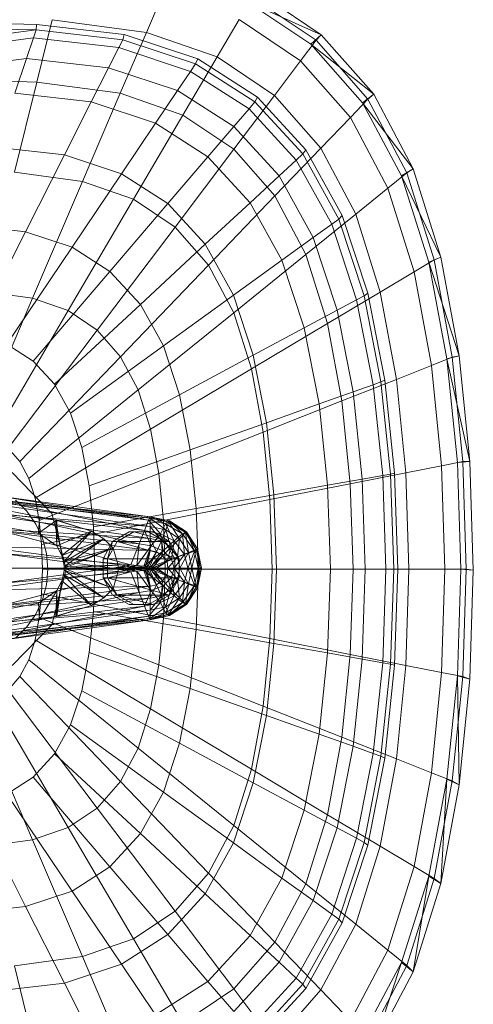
# Model space of a CAD drawing. Header units: metres. Extents: x 391.1 to 427.5, y 12.5 to 28.4.
# Tile 100 of 209: x 403.52 to 403.652, y 27.312 to 27.599. Entities that reach past the tile are written whole.
import ezdxf

# ---------------------------------------------------------------- set-up
doc = ezdxf.new("R2010")
doc.units = ezdxf.units.M
doc.layers.add('02_MOBILIARIO', color=7, linetype='Continuous', lineweight=18)
doc.layers.add('A-DETL-____-MBND', color=7, linetype='Continuous', lineweight=18)

# ---------------------------------------------------------------- blocks, each defined once
blk = doc.blocks.new('Family - Rentamans PA-152384-03_CLI_AIGUA_P0A')
at = {"layer": 'A-DETL-____-MBND', "color": 253, "true_color": 0xaaaaaa}
for p, q in [((0.16971, 0.33917), (0.17461, 0.35061)), ((0.22069, 0.33849), (0.20176, 0.35121)), ((0.21762, 0.33569), (0.19894, 0.34814)), ((0.22069, 0.33849), (0.19894, 0.34814)), ((0.21918, 0.33686), (0.2005, 0.34941)), ((0.11557, 0.34199), (0.13769, 0.34144)), ((0.1422, 0.34287), (0.13772, 0.3247)), ((0.16971, 0.33917), (0.1422, 0.34287)), ((0.1903, 0.33203), (0.19671, 0.34296)), ((0.21467, 0.33089), (0.19671, 0.34296)), ((0.11566, 0.34041), (0.13755, 0.33987)), ((0.11875, 0.33749), (0.13755, 0.33987)), ((0.13678, 0.33756), (0.13755, 0.33987)), ((0.13755, 0.33987), (0.13769, 0.34144)), ((0.13755, 0.33987), (0.1628, 0.33702)), ((0.13769, 0.34144), (0.16318, 0.33856)), ((0.16971, 0.33917), (0.1621, 0.32141)), ((0.1903, 0.33203), (0.16971, 0.33917)), ((0.11825, 0.33522), (0.13678, 0.33756)), ((0.13476, 0.33156), (0.13678, 0.33756)), ((0.13678, 0.33756), (0.16165, 0.33475)), ((0.16165, 0.33475), (0.1628, 0.33702)), ((0.1628, 0.33702), (0.16318, 0.33856)), ((0.1628, 0.33702), (0.18406, 0.32998)), ((0.16318, 0.33856), (0.18466, 0.33146)), ((0.21467, 0.33089), (0.21918, 0.33686)), ((0.21762, 0.33569), (0.22069, 0.33849)), ((0.21918, 0.33686), (0.22069, 0.33849)), ((0.23426, 0.31971), (0.21918, 0.33686)), ((0.23596, 0.32112), (0.22069, 0.33849)), ((0.15867, 0.32886), (0.16165, 0.33475)), ((0.16165, 0.33475), (0.1826, 0.32782)), ((0.2327, 0.31866), (0.21762, 0.33569)), ((0.23596, 0.32112), (0.21762, 0.33569)), ((0.11696, 0.32931), (0.13476, 0.33156)), ((0.13135, 0.32141), (0.13476, 0.33156)), ((0.13476, 0.33156), (0.15867, 0.32886)), ((0.18036, 0.31508), (0.1903, 0.33203)), ((0.18406, 0.32998), (0.18466, 0.33146)), ((0.18466, 0.33146), (0.20212, 0.32026)), ((0.20704, 0.32079), (0.1903, 0.33203)), ((0.20704, 0.32079), (0.21467, 0.33089)), ((0.22917, 0.3144), (0.21467, 0.33089)), ((0.15363, 0.3189), (0.15867, 0.32886)), ((0.15867, 0.32886), (0.17881, 0.3222)), ((0.17881, 0.3222), (0.1826, 0.32782)), ((0.1826, 0.32782), (0.18406, 0.32998)), ((0.1826, 0.32782), (0.19963, 0.31689)), ((0.18406, 0.32998), (0.20135, 0.31889)), ((0.13772, 0.3247), (0.10273, 0.32574)), ((0.13772, 0.3247), (0.13123, 0.29839)), ((0.1621, 0.32141), (0.13772, 0.3247)), ((0.13135, 0.32141), (0.15363, 0.3189)), ((0.1621, 0.32141), (0.1511, 0.29571)), ((0.18036, 0.31508), (0.1621, 0.32141)), ((0.1724, 0.31269), (0.17881, 0.3222)), ((0.17881, 0.3222), (0.19518, 0.3117)), ((0.14581, 0.30344), (0.15363, 0.3189)), ((0.15363, 0.3189), (0.1724, 0.31269)), ((0.19519, 0.30512), (0.20704, 0.32079)), ((0.19963, 0.31689), (0.20135, 0.31889)), ((0.20135, 0.31889), (0.20212, 0.32026)), ((0.20135, 0.31889), (0.2153, 0.30374)), ((0.20212, 0.32026), (0.21621, 0.30495)), ((0.22054, 0.30543), (0.20704, 0.32079)), ((0.22917, 0.3144), (0.23426, 0.31971)), ((0.2327, 0.31866), (0.23596, 0.32112)), ((0.24405, 0.29737), (0.2327, 0.31866)), ((0.24746, 0.29938), (0.2327, 0.31866)), ((0.23426, 0.31971), (0.23596, 0.32112)), ((0.24562, 0.29825), (0.23426, 0.31971)), ((0.24746, 0.29938), (0.23596, 0.32112)), ((0.19518, 0.3117), (0.19963, 0.31689)), ((0.19963, 0.31689), (0.21338, 0.30196)), ((0.18036, 0.31508), (0.16597, 0.29056)), ((0.19519, 0.30512), (0.18036, 0.31508)), ((0.22054, 0.30543), (0.22917, 0.3144)), ((0.24008, 0.29377), (0.22917, 0.3144)), ((0.16244, 0.29794), (0.17239, 0.31269)), ((0.1724, 0.31269), (0.18765, 0.3029)), ((0.18765, 0.3029), (0.19518, 0.3117)), ((0.19518, 0.3117), (0.20839, 0.29735)), ((0.12606, 0.30567), (0.14581, 0.30344)), ((0.17806, 0.28244), (0.19519, 0.30512)), ((0.20717, 0.2915), (0.19519, 0.30512)), ((0.20717, 0.2915), (0.22054, 0.30542)), ((0.2153, 0.30374), (0.21621, 0.30495)), ((0.21621, 0.30495), (0.22681, 0.2858)), ((0.23071, 0.2862), (0.22054, 0.30543)), ((0.13449, 0.28107), (0.14581, 0.30344)), ((0.14581, 0.30344), (0.16244, 0.29794)), ((0.17596, 0.28926), (0.18765, 0.3029)), ((0.18765, 0.3029), (0.19996, 0.28953)), ((0.20839, 0.29735), (0.21338, 0.30196)), ((0.21338, 0.30196), (0.2153, 0.30374)), ((0.21338, 0.30196), (0.22372, 0.28328)), ((0.2153, 0.30374), (0.2258, 0.28478)), ((0.24405, 0.29737), (0.24746, 0.29938)), ((0.24562, 0.29825), (0.24746, 0.29938)), ((0.25554, 0.27371), (0.24746, 0.29938)), ((0.1511, 0.29571), (0.13123, 0.29839)), ((0.1511, 0.29571), (0.13653, 0.26169)), ((0.14804, 0.27659), (0.16244, 0.29794)), ((0.1511, 0.29571), (0.16597, 0.29056)), ((0.16244, 0.29794), (0.17596, 0.28926)), ((0.19996, 0.28953), (0.20839, 0.29735)), ((0.20839, 0.29735), (0.21834, 0.27939)), ((0.24008, 0.29377), (0.24562, 0.29825)), ((0.25202, 0.27221), (0.24405, 0.29737)), ((0.25554, 0.27371), (0.24405, 0.29737)), ((0.25359, 0.2729), (0.24562, 0.29825)), ((0.23071, 0.2862), (0.24008, 0.29377)), ((0.24775, 0.26941), (0.24008, 0.29377)), ((0.16597, 0.29056), (0.14692, 0.25809)), ((0.16597, 0.29056), (0.17805, 0.28244)), ((0.18781, 0.27134), (0.20717, 0.2915)), ((0.21618, 0.27446), (0.20717, 0.2915)), ((0.15906, 0.26952), (0.17596, 0.28926)), ((0.17596, 0.28926), (0.18688, 0.27741)), ((0.18688, 0.27741), (0.19996, 0.28953)), ((0.19996, 0.28953), (0.20923, 0.2728)), ((0.21618, 0.27446), (0.23071, 0.2862)), ((0.22372, 0.28328), (0.2258, 0.28478)), ((0.2258, 0.28478), (0.22681, 0.2858)), ((0.2258, 0.28478), (0.23317, 0.26239)), ((0.22681, 0.2858), (0.23426, 0.26319)), ((0.23785, 0.2635), (0.23071, 0.2862)), ((0.1184, 0.28289), (0.13449, 0.28107)), ((0.17805, 0.28244), (0.15537, 0.25241)), ((0.17805, 0.28244), (0.18781, 0.27134)), ((0.21834, 0.27939), (0.22372, 0.28328)), ((0.22372, 0.28328), (0.23099, 0.26122)), ((0.1195, 0.25146), (0.13449, 0.28107)), ((0.13449, 0.28107), (0.14804, 0.27659)), ((0.20923, 0.2728), (0.21834, 0.27939)), ((0.21834, 0.27939), (0.22533, 0.25818)), ((0.12897, 0.24833), (0.14804, 0.27659)), ((0.14804, 0.27659), (0.15906, 0.26952)), ((0.16795, 0.25986), (0.18688, 0.27741)), ((0.18688, 0.27741), (0.19509, 0.26258)), ((0.19509, 0.26258), (0.20923, 0.2728)), ((0.19515, 0.25746), (0.21618, 0.27446)), ((0.20923, 0.2728), (0.21574, 0.25304)), ((0.22251, 0.25433), (0.21618, 0.27446)), ((0.24775, 0.26941), (0.25359, 0.2729)), ((0.25202, 0.27221), (0.25554, 0.27371)), ((0.25359, 0.2729), (0.25554, 0.27371)), ((0.25887, 0.24449), (0.25359, 0.2729)), ((0.26089, 0.24493), (0.25554, 0.27371)), ((0.18781, 0.27134), (0.16218, 0.24466)), ((0.18781, 0.27134), (0.19515, 0.25746)), ((0.2573, 0.24402), (0.25202, 0.27221)), ((0.26089, 0.24493), (0.25202, 0.27221)), ((0.13667, 0.24339), (0.15906, 0.26952)), ((0.15906, 0.26952), (0.16795, 0.25986)), ((0.23785, 0.2635), (0.24775, 0.26941)), ((0.25282, 0.2421), (0.24775, 0.26941)), ((0.11983, 0.2227), (0.13653, 0.26169)), ((0.12264, 0.26356), (0.13653, 0.26169)), ((0.13653, 0.26169), (0.14692, 0.25809)), ((0.17464, 0.24778), (0.19509, 0.26258)), ((0.19509, 0.26258), (0.20086, 0.24506)), ((0.22251, 0.25433), (0.23785, 0.2635)), ((0.22533, 0.25818), (0.23099, 0.26122)), ((0.23099, 0.26122), (0.23317, 0.26239)), ((0.23099, 0.26122), (0.2358, 0.23649)), ((0.23317, 0.26239), (0.23426, 0.26319)), ((0.23317, 0.26239), (0.23806, 0.23729)), ((0.23426, 0.26319), (0.23919, 0.23784)), ((0.24258, 0.23805), (0.23785, 0.2635)), ((0.14288, 0.23664), (0.16795, 0.25986)), ((0.16795, 0.25986), (0.17464, 0.24778)), ((0.14692, 0.25809), (0.12509, 0.22088)), ((0.14692, 0.25809), (0.15537, 0.25241)), ((0.19515, 0.25746), (0.16731, 0.23496)), ((0.19515, 0.25746), (0.20031, 0.24107)), ((0.21574, 0.25304), (0.22533, 0.25818)), ((0.22533, 0.25818), (0.22995, 0.23441)), ((0.20031, 0.24107), (0.22251, 0.25433)), ((0.20086, 0.24506), (0.21574, 0.25304)), ((0.21574, 0.25304), (0.22004, 0.23089)), ((0.2267, 0.23178), (0.22251, 0.25433)), ((0.15537, 0.25241), (0.12937, 0.21801)), ((0.15537, 0.25241), (0.16218, 0.24466)), ((0.12897, 0.24833), (0.13667, 0.24339)), ((0.14756, 0.2282), (0.17464, 0.24778)), ((0.17464, 0.24778), (0.17934, 0.23351)), ((0.16218, 0.24466), (0.13282, 0.21409)), ((0.16218, 0.24466), (0.16731, 0.23496)), ((0.17934, 0.23351), (0.20086, 0.24506)), ((0.20086, 0.24506), (0.20468, 0.22542)), ((0.25282, 0.2421), (0.25887, 0.24449)), ((0.2573, 0.24402), (0.26089, 0.24493)), ((0.26035, 0.21386), (0.2573, 0.24402)), ((0.26398, 0.21415), (0.2573, 0.24402)), ((0.25887, 0.24449), (0.26089, 0.24493)), ((0.26192, 0.2141), (0.25887, 0.24449)), ((0.26398, 0.21415), (0.26089, 0.24493)), ((0.13667, 0.24339), (0.14288, 0.23664)), ((0.20031, 0.24107), (0.17092, 0.2235)), ((0.20031, 0.24107), (0.20372, 0.22269)), ((0.24258, 0.23805), (0.25282, 0.2421)), ((0.25575, 0.21289), (0.25282, 0.2421)), ((0.14288, 0.23664), (0.14756, 0.2282)), ((0.2267, 0.23178), (0.24258, 0.23805)), ((0.22995, 0.23441), (0.2358, 0.23649)), ((0.2358, 0.23649), (0.23806, 0.2373)), ((0.2358, 0.23649), (0.23859, 0.21004)), ((0.23806, 0.23729), (0.23919, 0.23784)), ((0.23806, 0.23729), (0.24088, 0.21045)), ((0.23919, 0.23784), (0.24205, 0.21072)), ((0.24532, 0.21083), (0.24258, 0.23805)), ((0.16731, 0.23496), (0.13541, 0.20918)), ((0.15084, 0.21822), (0.17934, 0.23351)), ((0.16731, 0.23496), (0.17092, 0.2235)), ((0.17934, 0.23351), (0.18245, 0.21752)), ((0.22004, 0.23089), (0.22995, 0.23441)), ((0.22995, 0.23441), (0.23263, 0.20898)), ((0.20373, 0.22269), (0.2267, 0.23177)), ((0.20468, 0.22542), (0.22004, 0.23089)), ((0.22004, 0.23089), (0.22254, 0.20719)), ((0.22913, 0.20764), (0.2267, 0.23178)), ((0.14756, 0.2282), (0.15084, 0.21822)), ((0.18245, 0.21752), (0.20468, 0.22542)), ((0.20468, 0.22542), (0.20689, 0.20442)), ((0.17092, 0.2235), (0.13724, 0.20338)), ((0.17092, 0.2235), (0.1733, 0.21066)), ((0.20373, 0.22269), (0.1733, 0.21066)), ((0.20373, 0.22269), (0.2057, 0.20303)), ((0.15084, 0.21822), (0.15302, 0.20705)), ((0.12937, 0.21801), (0.13282, 0.21409)), ((0.15302, 0.20705), (0.18245, 0.21752)), ((0.18245, 0.21752), (0.18425, 0.2004)), ((0.13282, 0.21409), (0.13541, 0.20918)), ((0.24532, 0.21083), (0.25575, 0.21289)), ((0.25576, 0.21288), (0.26192, 0.2141)), ((0.25672, 0.18276), (0.25576, 0.21288)), ((0.26398, 0.21415), (0.26035, 0.21386)), ((0.26136, 0.18276), (0.26035, 0.21386)), ((0.26192, 0.2141), (0.26398, 0.21415)), ((0.26293, 0.18276), (0.26192, 0.2141)), ((0.265, 0.1824), (0.26398, 0.21415)), ((0.13052, 0.21088), (0.1421, 0.19899)), ((0.1421, 0.19899), (0.13052, 0.21088)), ((0.1733, 0.21066), (0.13844, 0.19688)), ((0.1733, 0.21066), (0.17468, 0.19692)), ((0.22913, 0.20764), (0.24532, 0.21083)), ((0.23263, 0.20898), (0.23859, 0.21004)), ((0.23859, 0.21004), (0.24088, 0.21045)), ((0.23859, 0.21004), (0.2395, 0.18276)), ((0.24088, 0.21045), (0.24205, 0.21072)), ((0.24088, 0.21045), (0.24181, 0.18276)), ((0.24205, 0.21072), (0.24299, 0.18276)), ((0.24622, 0.18276), (0.24532, 0.21083)), ((0.08657, 0.20799), (0.13857, 0.19799)), ((0.08657, 0.20799), (0.13857, 0.19799)), ((0.13541, 0.20918), (0.13724, 0.20338)), ((0.15302, 0.20705), (0.15427, 0.19509)), ((0.2057, 0.20303), (0.22913, 0.20764)), ((0.20689, 0.20442), (0.22254, 0.20719)), ((0.22254, 0.20719), (0.23263, 0.20898)), ((0.22254, 0.20719), (0.22336, 0.18276)), ((0.22993, 0.18276), (0.22913, 0.20764)), ((0.23263, 0.20898), (0.23351, 0.18276)), ((0.11077, 0.20469), (0.17077, 0.19759)), ((0.11077, 0.20469), (0.17077, 0.19799)), ((0.17077, 0.19799), (0.11077, 0.20469)), ((0.12677, 0.20399), (0.17077, 0.19799)), ((0.12677, 0.20399), (0.17027, 0.19699)), ((0.18425, 0.2004), (0.20689, 0.20442)), ((0.20689, 0.20442), (0.20762, 0.18276)), ((0.13827, 0.19319), (0.08227, 0.20349)), ((0.13827, 0.19319), (0.08227, 0.20349)), ((0.11377, 0.20329), (0.17077, 0.19519)), ((0.17077, 0.19759), (0.11377, 0.20329)), ((0.12677, 0.20259), (0.17027, 0.19699)), ((0.16917, 0.19399), (0.12677, 0.20259)), ((0.13157, 0.20287), (0.13481, 0.19963)), ((0.13157, 0.20287), (0.13481, 0.19963)), ((0.13724, 0.20338), (0.13844, 0.19688)), ((0.2057, 0.20303), (0.17468, 0.19693)), ((0.2057, 0.20303), (0.20635, 0.18276)), ((0.11777, 0.19949), (0.17077, 0.19169)), ((0.11777, 0.19949), (0.17077, 0.19519)), ((0.12677, 0.19899), (0.16917, 0.19399)), ((0.16757, 0.19009), (0.12677, 0.19899)), ((0.13481, 0.19963), (0.13743, 0.19588)), ((0.13481, 0.19963), (0.13743, 0.19588)), ((0.1421, 0.19899), (0.14634, 0.18276)), ((0.14634, 0.18276), (0.1421, 0.19899)), ((0.18425, 0.2004), (0.15428, 0.19509)), ((0.18425, 0.2004), (0.18485, 0.18276)), ((0.13743, 0.19588), (0.13937, 0.19174)), ((0.13743, 0.19588), (0.13937, 0.19174)), ((0.13857, 0.19799), (0.13827, 0.19319)), ((0.14357, 0.19699), (0.13827, 0.19319)), ((0.13844, 0.19688), (0.13914, 0.18993)), ((0.14327, 0.19699), (0.13857, 0.19799)), ((0.13857, 0.19799), (0.14357, 0.19699)), ((0.14327, 0.19699), (0.13857, 0.19799)), ((0.17468, 0.19692), (0.13914, 0.18993)), ((0.14327, 0.19699), (0.14357, 0.19699)), ((0.15367, 0.19379), (0.14327, 0.19699)), ((0.14507, 0.18669), (0.14327, 0.19699)), ((0.14357, 0.18949), (0.14327, 0.19699)), ((0.15367, 0.19379), (0.14357, 0.19699)), ((0.14357, 0.19699), (0.15367, 0.19379)), ((0.14357, 0.19699), (0.14357, 0.18949)), ((0.16917, 0.19399), (0.17027, 0.19699)), ((0.17027, 0.19699), (0.17077, 0.19799)), ((0.17027, 0.19699), (0.17527, 0.19599)), ((0.17027, 0.19699), (0.17377, 0.19299)), ((0.17077, 0.19799), (0.17077, 0.19759)), ((0.17077, 0.19799), (0.17627, 0.19639)), ((0.17077, 0.19799), (0.17637, 0.19679)), ((0.17637, 0.19679), (0.17077, 0.19799)), ((0.17077, 0.19799), (0.17647, 0.19679)), ((0.17527, 0.19599), (0.17077, 0.19799)), ((0.17077, 0.19759), (0.17077, 0.19519)), ((0.17077, 0.19759), (0.17537, 0.19419)), ((0.17627, 0.19639), (0.17077, 0.19759)), ((0.17077, 0.19519), (0.17077, 0.19169)), ((0.17077, 0.19519), (0.17407, 0.19099)), ((0.17077, 0.19519), (0.17537, 0.19419)), ((0.17377, 0.19299), (0.17527, 0.19599)), ((0.17468, 0.19692), (0.17514, 0.18276)), ((0.17527, 0.19599), (0.17637, 0.19679)), ((0.17527, 0.19599), (0.18027, 0.19299)), ((0.17777, 0.19099), (0.17527, 0.19599)), ((0.17627, 0.19639), (0.17537, 0.19419)), ((0.17647, 0.19679), (0.17627, 0.19639)), ((0.17627, 0.19639), (0.17937, 0.19159)), ((0.18107, 0.19339), (0.17627, 0.19639)), ((0.17637, 0.19679), (0.17647, 0.19679)), ((0.17637, 0.19679), (0.18137, 0.19359)), ((0.18027, 0.19299), (0.17637, 0.19679)), ((0.17647, 0.19679), (0.18107, 0.19339)), ((0.18137, 0.19359), (0.17647, 0.19679)), ((0.17647, 0.19679), (0.18137, 0.19359)), ((0.17077, 0.19169), (0.11947, 0.19479)), ((0.11947, 0.19479), (0.17077, 0.18819)), ((0.12677, 0.19399), (0.16757, 0.19009)), ((0.16517, 0.18399), (0.12677, 0.19399)), ((0.13827, 0.19319), (0.14357, 0.18949)), ((0.13827, 0.19319), (0.14357, 0.18949)), ((0.15367, 0.19379), (0.14357, 0.18949)), ((0.15367, 0.19379), (0.14507, 0.18669)), ((0.14507, 0.18669), (0.15367, 0.19379)), ((0.14557, 0.18479), (0.15367, 0.19379)), ((0.15367, 0.19379), (0.15727, 0.19159)), ((0.15727, 0.19159), (0.15367, 0.19379)), ((0.15428, 0.19509), (0.15469, 0.18276)), ((0.16465, 0.19359), (0.15986, 0.19079)), ((0.16119, 0.19079), (0.16599, 0.19359)), ((0.16599, 0.19359), (0.16465, 0.19359)), ((0.17028, 0.19359), (0.16465, 0.19359)), ((0.17644, 0.19079), (0.16599, 0.19359)), ((0.16599, 0.19359), (0.17163, 0.19359)), ((0.16757, 0.19009), (0.16917, 0.19399)), ((0.16917, 0.19399), (0.17377, 0.19299)), ((0.17107, 0.18949), (0.16917, 0.19399)), ((0.17163, 0.19359), (0.17028, 0.19359)), ((0.17509, 0.19079), (0.17028, 0.19359)), ((0.17107, 0.18949), (0.17377, 0.19299)), ((0.17644, 0.19079), (0.17163, 0.19359)), ((0.17377, 0.19299), (0.17777, 0.19099)), ((0.17377, 0.19299), (0.17457, 0.18809)), ((0.17537, 0.19419), (0.17407, 0.19099)), ((0.17537, 0.19419), (0.17687, 0.18909)), ((0.17537, 0.19419), (0.17937, 0.19159)), ((0.17777, 0.19099), (0.18027, 0.19299)), ((0.18107, 0.19339), (0.17937, 0.19159)), ((0.18027, 0.19299), (0.18137, 0.19359)), ((0.18027, 0.19299), (0.18377, 0.18799)), ((0.18077, 0.18699), (0.18027, 0.19299)), ((0.18137, 0.19359), (0.18107, 0.19339)), ((0.18107, 0.19339), (0.18197, 0.18759)), ((0.18417, 0.18849), (0.18107, 0.19339)), ((0.18137, 0.19359), (0.18417, 0.18849)), ((0.18137, 0.19359), (0.18457, 0.18869)), ((0.18457, 0.18869), (0.18137, 0.19359)), ((0.18377, 0.18799), (0.18137, 0.19359)), ((0.13914, 0.18993), (0.13937, 0.18276)), ((0.13937, 0.19174), (0.14055, 0.18732)), ((0.13937, 0.19174), (0.14055, 0.18732)), ((0.14357, 0.18949), (0.14507, 0.18669)), ((0.14357, 0.18949), (0.14507, 0.18669)), ((0.15727, 0.19159), (0.14507, 0.18669)), ((0.15727, 0.19159), (0.14557, 0.18479)), ((0.14557, 0.18479), (0.15727, 0.19159)), ((0.14577, 0.18349), (0.15727, 0.19159)), ((0.15986, 0.19079), (0.15705, 0.18579)), ((0.15727, 0.19159), (0.15997, 0.18889)), ((0.15997, 0.18889), (0.15727, 0.19159)), ((0.15986, 0.19079), (0.15837, 0.18579)), ((0.15837, 0.18579), (0.16119, 0.19079)), ((0.15986, 0.19079), (0.16119, 0.19079)), ((0.16119, 0.19079), (0.17644, 0.19079)), ((0.17925, 0.18579), (0.16119, 0.19079)), ((0.16517, 0.18399), (0.16757, 0.19009)), ((0.16687, 0.18379), (0.16757, 0.19009)), ((0.16687, 0.18379), (0.17107, 0.18949)), ((0.16757, 0.19009), (0.17107, 0.18949)), ((0.16897, 0.18359), (0.17107, 0.18949)), ((0.17077, 0.19169), (0.17077, 0.18819)), ((0.17407, 0.19099), (0.17077, 0.19169)), ((0.17077, 0.19169), (0.17267, 0.18779)), ((0.17107, 0.18949), (0.17457, 0.18809)), ((0.17407, 0.19099), (0.17267, 0.18779)), ((0.17687, 0.18909), (0.17407, 0.19099)), ((0.17407, 0.19099), (0.17437, 0.18659)), ((0.17457, 0.18809), (0.17777, 0.19099)), ((0.17644, 0.19079), (0.17509, 0.19079)), ((0.17925, 0.18579), (0.17509, 0.19079)), ((0.178, 0.18579), (0.17509, 0.19079)), ((0.17925, 0.18579), (0.17644, 0.19079)), ((0.17937, 0.19159), (0.17687, 0.18909)), ((0.17697, 0.18569), (0.17777, 0.19099)), ((0.17777, 0.19099), (0.18077, 0.18699)), ((0.17937, 0.19159), (0.17877, 0.18629)), ((0.17937, 0.19159), (0.18197, 0.18759)), ((0.17077, 0.18819), (0.12097, 0.18939)), ((0.12097, 0.18939), (0.16927, 0.18299)), ((0.12677, 0.18739), (0.16517, 0.18399)), ((0.15977, 0.18299), (0.12677, 0.18739)), ((0.14055, 0.18732), (0.14095, 0.18276)), ((0.14055, 0.18732), (0.14095, 0.18276)), ((0.14507, 0.18669), (0.14557, 0.18479)), ((0.14507, 0.18669), (0.14557, 0.18479)), ((0.15997, 0.18889), (0.14557, 0.18479)), ((0.15997, 0.18889), (0.14577, 0.18349)), ((0.14577, 0.18299), (0.15997, 0.18889)), ((0.14577, 0.18349), (0.15997, 0.18889)), ((0.15997, 0.18889), (0.16147, 0.18389)), ((0.16147, 0.18389), (0.15997, 0.18889)), ((0.16897, 0.18359), (0.17457, 0.18809)), ((0.17077, 0.18819), (0.16927, 0.18299)), ((0.17077, 0.18819), (0.16977, 0.18299)), ((0.17267, 0.18779), (0.16977, 0.18299)), ((0.17267, 0.18779), (0.17037, 0.18299)), ((0.17437, 0.18659), (0.17037, 0.18299)), ((0.17267, 0.18779), (0.17077, 0.18819)), ((0.17457, 0.18809), (0.17097, 0.18339)), ((0.17437, 0.18659), (0.17137, 0.18299)), ((0.17437, 0.18659), (0.17267, 0.18779)), ((0.17687, 0.18909), (0.17437, 0.18659)), ((0.17577, 0.18499), (0.17437, 0.18659)), ((0.17457, 0.18809), (0.17697, 0.18569)), ((0.17687, 0.18909), (0.17577, 0.18499)), ((0.17877, 0.18629), (0.17687, 0.18909)), ((0.17697, 0.18569), (0.18077, 0.18699)), ((0.17777, 0.18299), (0.18077, 0.18699)), ((0.18197, 0.18759), (0.17877, 0.18629)), ((0.18197, 0.18759), (0.17947, 0.18299)), ((0.18077, 0.18699), (0.18377, 0.18799)), ((0.18077, 0.18699), (0.18177, 0.18299)), ((0.18177, 0.18299), (0.18377, 0.18799)), ((0.18417, 0.18849), (0.18197, 0.18759)), ((0.18197, 0.18759), (0.18297, 0.18299)), ((0.18417, 0.18849), (0.18297, 0.18299)), ((0.18377, 0.18799), (0.18457, 0.18869)), ((0.18377, 0.18799), (0.18477, 0.18299)), ((0.18457, 0.18869), (0.18417, 0.18849)), ((0.18537, 0.18299), (0.18417, 0.18849)), ((0.18457, 0.18869), (0.18577, 0.18299)), ((0.18577, 0.18299), (0.18457, 0.18869)), ((0.18457, 0.18869), (0.18537, 0.18299)), ((0.18457, 0.18869), (0.18477, 0.18299)), ((0.14557, 0.18479), (0.14577, 0.18349)), ((0.14557, 0.18479), (0.14577, 0.18349)), ((0.16147, 0.18389), (0.14577, 0.18349)), ((0.14577, 0.18299), (0.16147, 0.18389)), ((0.15705, 0.18579), (0.15837, 0.18579)), ((0.15705, 0.18579), (0.15705, 0.18019)), ((0.15837, 0.18579), (0.17925, 0.18579)), ((0.15837, 0.18019), (0.15837, 0.18579)), ((0.15977, 0.18299), (0.16517, 0.18399)), ((0.16077, 0.18299), (0.16517, 0.18399)), ((0.16077, 0.18299), (0.16687, 0.18379)), ((0.16147, 0.18209), (0.16147, 0.18389)), ((0.16147, 0.18389), (0.16147, 0.18209)), ((0.16377, 0.18299), (0.16687, 0.18379)), ((0.16517, 0.18399), (0.16687, 0.18379)), ((0.16687, 0.18379), (0.16897, 0.18359)), ((0.17097, 0.18339), (0.17697, 0.18569)), ((0.17577, 0.18499), (0.17137, 0.18299)), ((0.17177, 0.18299), (0.17697, 0.18569)), ((0.17577, 0.18499), (0.17267, 0.18299)), ((0.17877, 0.18629), (0.17577, 0.18499)), ((0.17597, 0.18299), (0.17577, 0.18499)), ((0.17877, 0.18629), (0.17597, 0.18299)), ((0.17697, 0.18569), (0.17777, 0.18299)), ((0.178, 0.18019), (0.178, 0.18579)), ((0.178, 0.18579), (0.17925, 0.18579)), ((0.17947, 0.18299), (0.17877, 0.18629)), ((0.17925, 0.18019), (0.17925, 0.18579)), ((0.16927, 0.18299), (0.12097, 0.17659)), ((0.16927, 0.18299), (0.12177, 0.18299)), ((0.12677, 0.17859), (0.15977, 0.18299)), ((0.12677, 0.17859), (0.16517, 0.18199)), ((0.12677, 0.17199), (0.16517, 0.18199)), ((0.12687, 0.18299), (0.15977, 0.18299)), ((0.13937, 0.18276), (0.13914, 0.17559)), ((0.17514, 0.18276), (0.13937, 0.18276)), ((0.14095, 0.18276), (0.14055, 0.1782)), ((0.14095, 0.18276), (0.14055, 0.1782)), ((0.14634, 0.18276), (0.1421, 0.16652)), ((0.1421, 0.16652), (0.14634, 0.18276)), ((0.14507, 0.17929), (0.14557, 0.18119)), ((0.14557, 0.18119), (0.14507, 0.17929)), ((0.14557, 0.18119), (0.14577, 0.18249)), ((0.14577, 0.18249), (0.14557, 0.18119)), ((0.15727, 0.17439), (0.14557, 0.18119)), ((0.14557, 0.18119), (0.15727, 0.17439)), ((0.14557, 0.18119), (0.15367, 0.17219)), ((0.15367, 0.17219), (0.14557, 0.18119)), ((0.14577, 0.18349), (0.14577, 0.18299)), ((0.14577, 0.18349), (0.14577, 0.18299)), ((0.14577, 0.18299), (0.16147, 0.18209)), ((0.16147, 0.18209), (0.14577, 0.18299)), ((0.14577, 0.18249), (0.14577, 0.18299)), ((0.14577, 0.18299), (0.14577, 0.18249)), ((0.14577, 0.18299), (0.15997, 0.17709)), ((0.15997, 0.17709), (0.14577, 0.18299)), ((0.15997, 0.17709), (0.14577, 0.18249)), ((0.14577, 0.18249), (0.15997, 0.17709)), ((0.14577, 0.18249), (0.15727, 0.17439)), ((0.15727, 0.17439), (0.14577, 0.18249)), ((0.15469, 0.18276), (0.15428, 0.17043)), ((0.18485, 0.18276), (0.15469, 0.18276)), ((0.15977, 0.18299), (0.16077, 0.18299)), ((0.16517, 0.18199), (0.15977, 0.18299)), ((0.15997, 0.17709), (0.16147, 0.18209)), ((0.16147, 0.18209), (0.15997, 0.17709)), ((0.16517, 0.18199), (0.16077, 0.18299)), ((0.16077, 0.18299), (0.16377, 0.18299)), ((0.16687, 0.18219), (0.16077, 0.18299)), ((0.16377, 0.18299), (0.16897, 0.18359)), ((0.16687, 0.18219), (0.16377, 0.18299)), ((0.16377, 0.18299), (0.16477, 0.18299)), ((0.16897, 0.18239), (0.16377, 0.18299)), ((0.16477, 0.18299), (0.16897, 0.18359)), ((0.16477, 0.18299), (0.17097, 0.18339)), ((0.16897, 0.18239), (0.16477, 0.18299)), ((0.16477, 0.18299), (0.17177, 0.18299)), ((0.17097, 0.18259), (0.16477, 0.18299)), ((0.16517, 0.18199), (0.16687, 0.18219)), ((0.16757, 0.17589), (0.16517, 0.18199)), ((0.16687, 0.18219), (0.16897, 0.18239)), ((0.16757, 0.17589), (0.16687, 0.18219)), ((0.17107, 0.17649), (0.16687, 0.18219)), ((0.16897, 0.18359), (0.17097, 0.18339)), ((0.16897, 0.18239), (0.17097, 0.18259)), ((0.17107, 0.17649), (0.16897, 0.18239)), ((0.17457, 0.17789), (0.16897, 0.18239)), ((0.16977, 0.18299), (0.16927, 0.18299)), ((0.16927, 0.18299), (0.17077, 0.17779)), ((0.16977, 0.18299), (0.17077, 0.17779)), ((0.17037, 0.18299), (0.16977, 0.18299)), ((0.16977, 0.18299), (0.17267, 0.17819)), ((0.17037, 0.18299), (0.17267, 0.17819)), ((0.17137, 0.18299), (0.17037, 0.18299)), ((0.17037, 0.18299), (0.17437, 0.17939)), ((0.17097, 0.18339), (0.17177, 0.18299)), ((0.17097, 0.18259), (0.17177, 0.18299)), ((0.17097, 0.18259), (0.17697, 0.18029)), ((0.17457, 0.17789), (0.17097, 0.18259)), ((0.17137, 0.18299), (0.17437, 0.17939)), ((0.17267, 0.18299), (0.17137, 0.18299)), ((0.17137, 0.18299), (0.17577, 0.18099)), ((0.17177, 0.18299), (0.17777, 0.18299)), ((0.17177, 0.18299), (0.17697, 0.18029)), ((0.17597, 0.18299), (0.17267, 0.18299)), ((0.17267, 0.18299), (0.17577, 0.18099)), ((0.17577, 0.18099), (0.17437, 0.17939)), ((0.17514, 0.18276), (0.17468, 0.16859)), ((0.20635, 0.18276), (0.17514, 0.18276)), ((0.17597, 0.18299), (0.17577, 0.18099)), ((0.17577, 0.18099), (0.17687, 0.17689)), ((0.17577, 0.18099), (0.17877, 0.17969)), ((0.17947, 0.18299), (0.17597, 0.18299)), ((0.17877, 0.17969), (0.17597, 0.18299)), ((0.17697, 0.18029), (0.17777, 0.18299)), ((0.17777, 0.18299), (0.18177, 0.18299)), ((0.17777, 0.18299), (0.18077, 0.17899)), ((0.17947, 0.18299), (0.17877, 0.17969)), ((0.18297, 0.18299), (0.17947, 0.18299)), ((0.18197, 0.17839), (0.17947, 0.18299)), ((0.18077, 0.17899), (0.18177, 0.18299)), ((0.18177, 0.18299), (0.18477, 0.18299)), ((0.18177, 0.18299), (0.18377, 0.17799)), ((0.18297, 0.18299), (0.18197, 0.17839)), ((0.18537, 0.18299), (0.18297, 0.18299)), ((0.18297, 0.18299), (0.18417, 0.17749)), ((0.18477, 0.18299), (0.18377, 0.17799)), ((0.18537, 0.18299), (0.18417, 0.17749)), ((0.18485, 0.18276), (0.18425, 0.16511)), ((0.18457, 0.17729), (0.18577, 0.18299)), ((0.18577, 0.18299), (0.18457, 0.17729)), ((0.18457, 0.17729), (0.18537, 0.18299)), ((0.18477, 0.18299), (0.18457, 0.17729)), ((0.18477, 0.18299), (0.18577, 0.18299)), ((0.20762, 0.18276), (0.18485, 0.18276)), ((0.18577, 0.18299), (0.18537, 0.18299)), ((0.20635, 0.18276), (0.2057, 0.16248)), ((0.20635, 0.18276), (0.22993, 0.18276)), ((0.20762, 0.18276), (0.20689, 0.1611)), ((0.20762, 0.18276), (0.22336, 0.18276)), ((0.22336, 0.18276), (0.22254, 0.15832)), ((0.22336, 0.18276), (0.23351, 0.18276)), ((0.22913, 0.15787), (0.22993, 0.18276)), ((0.22993, 0.18276), (0.24622, 0.18276)), ((0.23351, 0.18276), (0.23262, 0.15653)), ((0.23351, 0.18276), (0.2395, 0.18276)), ((0.2395, 0.18276), (0.23859, 0.15548)), ((0.2395, 0.18276), (0.24181, 0.18276)), ((0.24181, 0.18276), (0.24088, 0.15507)), ((0.24181, 0.18276), (0.24299, 0.18276)), ((0.24299, 0.18276), (0.24205, 0.15479)), ((0.24532, 0.15469), (0.24622, 0.18276)), ((0.24622, 0.18276), (0.25672, 0.18276)), ((0.25576, 0.15263), (0.25672, 0.18276)), ((0.25672, 0.18276), (0.26293, 0.18276)), ((0.26035, 0.15166), (0.26136, 0.18276)), ((0.265, 0.1824), (0.26136, 0.18276)), ((0.26192, 0.15141), (0.26293, 0.18276)), ((0.26293, 0.18276), (0.265, 0.1824)), ((0.26398, 0.15065), (0.265, 0.1824)), ((0.14055, 0.1782), (0.13937, 0.17378)), ((0.14055, 0.1782), (0.13937, 0.17378)), ((0.14327, 0.16899), (0.14507, 0.17929)), ((0.14357, 0.17649), (0.14507, 0.17929)), ((0.14507, 0.17929), (0.14357, 0.17649)), ((0.14507, 0.17929), (0.14357, 0.16899)), ((0.15367, 0.17219), (0.14507, 0.17929)), ((0.14507, 0.17929), (0.15367, 0.17219)), ((0.15705, 0.18019), (0.15837, 0.18019)), ((0.15705, 0.18019), (0.16119, 0.17519)), ((0.15705, 0.18019), (0.15986, 0.17519)), ((0.15837, 0.18019), (0.17925, 0.18019)), ((0.16119, 0.17519), (0.15837, 0.18019)), ((0.15837, 0.18019), (0.17644, 0.17519)), ((0.17267, 0.17819), (0.17077, 0.17779)), ((0.17267, 0.17819), (0.17077, 0.17429)), ((0.17437, 0.17939), (0.17267, 0.17819)), ((0.17267, 0.17819), (0.17407, 0.17499)), ((0.17437, 0.17939), (0.17407, 0.17499)), ((0.17437, 0.17939), (0.17687, 0.17689)), ((0.17457, 0.17789), (0.17697, 0.18029)), ((0.17509, 0.17519), (0.178, 0.18019)), ((0.17644, 0.17519), (0.17925, 0.18019)), ((0.17644, 0.17519), (0.178, 0.18019)), ((0.17877, 0.17969), (0.17687, 0.17689)), ((0.17697, 0.18029), (0.18077, 0.17899)), ((0.17697, 0.18029), (0.17777, 0.17499)), ((0.17777, 0.17499), (0.18077, 0.17899)), ((0.17925, 0.18019), (0.178, 0.18019)), ((0.18197, 0.17839), (0.17877, 0.17969)), ((0.17877, 0.17969), (0.17937, 0.17439)), ((0.18197, 0.17839), (0.17937, 0.17439)), ((0.18077, 0.17899), (0.18027, 0.17299)), ((0.18377, 0.17799), (0.18027, 0.17299)), ((0.18077, 0.17899), (0.18377, 0.17799)), ((0.18107, 0.17259), (0.18197, 0.17839)), ((0.18377, 0.17799), (0.18137, 0.17239)), ((0.18417, 0.17749), (0.18197, 0.17839)), ((0.18377, 0.17799), (0.18457, 0.17729)), ((0.17077, 0.17779), (0.11947, 0.17119)), ((0.17077, 0.17779), (0.12097, 0.17659)), ((0.12677, 0.17199), (0.16757, 0.17589)), ((0.12677, 0.16699), (0.16757, 0.17589)), ((0.13827, 0.17279), (0.14357, 0.17649)), ((0.14357, 0.17649), (0.13827, 0.17279)), ((0.13914, 0.17559), (0.13844, 0.16864)), ((0.13857, 0.16799), (0.14357, 0.17649)), ((0.17468, 0.16859), (0.13914, 0.17559)), ((0.14327, 0.16899), (0.14357, 0.17649)), ((0.14357, 0.17649), (0.14357, 0.16899)), ((0.15727, 0.17439), (0.15997, 0.17709)), ((0.15997, 0.17709), (0.15727, 0.17439)), ((0.15986, 0.17519), (0.16119, 0.17519)), ((0.15986, 0.17519), (0.16465, 0.17239)), ((0.16119, 0.17519), (0.17644, 0.17519)), ((0.16599, 0.17239), (0.16119, 0.17519)), ((0.16119, 0.17519), (0.17163, 0.17239)), ((0.16757, 0.17589), (0.17107, 0.17649)), ((0.16917, 0.17199), (0.16757, 0.17589)), ((0.17107, 0.17649), (0.16917, 0.17199)), ((0.17028, 0.17239), (0.17509, 0.17519)), ((0.17077, 0.17779), (0.17077, 0.17429)), ((0.17457, 0.17789), (0.17107, 0.17649)), ((0.17377, 0.17299), (0.17107, 0.17649)), ((0.17163, 0.17239), (0.17644, 0.17519)), ((0.17457, 0.17789), (0.17377, 0.17299)), ((0.17687, 0.17689), (0.17407, 0.17499)), ((0.17777, 0.17499), (0.17457, 0.17789)), ((0.17644, 0.17519), (0.17509, 0.17519)), ((0.17687, 0.17689), (0.17537, 0.17179)), ((0.17687, 0.17689), (0.17937, 0.17439)), ((0.18417, 0.17749), (0.18107, 0.17259)), ((0.18417, 0.17749), (0.18137, 0.17239)), ((0.18137, 0.17239), (0.18457, 0.17729)), ((0.18457, 0.17729), (0.18137, 0.17239)), ((0.18457, 0.17729), (0.18417, 0.17749)), ((0.08227, 0.16249), (0.13827, 0.17279)), ((0.08227, 0.16249), (0.13827, 0.17279)), ((0.17077, 0.17429), (0.11777, 0.16649)), ((0.17077, 0.17429), (0.11947, 0.17119)), ((0.13937, 0.17378), (0.13743, 0.16963)), ((0.13937, 0.17378), (0.13743, 0.16963)), ((0.13827, 0.17279), (0.13857, 0.16799)), ((0.14327, 0.16899), (0.15367, 0.17219)), ((0.15367, 0.17219), (0.14357, 0.16899)), ((0.14357, 0.16899), (0.15367, 0.17219)), ((0.15367, 0.17219), (0.15727, 0.17439)), ((0.15727, 0.17439), (0.15367, 0.17219)), ((0.16465, 0.17239), (0.16599, 0.17239)), ((0.16465, 0.17239), (0.17028, 0.17239)), ((0.17163, 0.17239), (0.16599, 0.17239)), ((0.17377, 0.17299), (0.16917, 0.17199)), ((0.17377, 0.17299), (0.17027, 0.16899)), ((0.17028, 0.17239), (0.17163, 0.17239)), ((0.17407, 0.17499), (0.17077, 0.17429)), ((0.17407, 0.17499), (0.17077, 0.17079)), ((0.17077, 0.17429), (0.17077, 0.17079)), ((0.17777, 0.17499), (0.17377, 0.17299)), ((0.17527, 0.16999), (0.17377, 0.17299)), ((0.17407, 0.17499), (0.17537, 0.17179)), ((0.17527, 0.16999), (0.17777, 0.17499)), ((0.18027, 0.17299), (0.17527, 0.16999)), ((0.17937, 0.17439), (0.17537, 0.17179)), ((0.17937, 0.17439), (0.17627, 0.16959)), ((0.18107, 0.17259), (0.17627, 0.16959)), ((0.18027, 0.17299), (0.17637, 0.16919)), ((0.18137, 0.17239), (0.17637, 0.16919)), ((0.18107, 0.17259), (0.17647, 0.16919)), ((0.18137, 0.17239), (0.17647, 0.16919)), ((0.17647, 0.16919), (0.18137, 0.17239)), ((0.18027, 0.17299), (0.17777, 0.17499)), ((0.17937, 0.17439), (0.18107, 0.17259)), ((0.18137, 0.17239), (0.18027, 0.17299)), ((0.18137, 0.17239), (0.18107, 0.17259)), ((0.17077, 0.17079), (0.11377, 0.16269)), ((0.17077, 0.17079), (0.11777, 0.16649)), ((0.16917, 0.17199), (0.12677, 0.16339)), ((0.16917, 0.17199), (0.12677, 0.16699)), ((0.13743, 0.16963), (0.13481, 0.16588)), ((0.13743, 0.16963), (0.13481, 0.16588)), ((0.15428, 0.17043), (0.15302, 0.15847)), ((0.18425, 0.16511), (0.15428, 0.17043)), ((0.17027, 0.16899), (0.16917, 0.17199)), ((0.17527, 0.16999), (0.17027, 0.16899)), ((0.17537, 0.17179), (0.17077, 0.17079)), ((0.17537, 0.17179), (0.17077, 0.16839)), ((0.17077, 0.17079), (0.17077, 0.16839)), ((0.17077, 0.16799), (0.17527, 0.16999)), ((0.17627, 0.16959), (0.17077, 0.16839)), ((0.17627, 0.16959), (0.17077, 0.16799)), ((0.17637, 0.16919), (0.17527, 0.16999)), ((0.17537, 0.17179), (0.17627, 0.16959)), ((0.17627, 0.16959), (0.17647, 0.16919)), ((0.13857, 0.16799), (0.08657, 0.15799)), ((0.08657, 0.15799), (0.13857, 0.16799)), ((0.17077, 0.16839), (0.11077, 0.16129)), ((0.17077, 0.16799), (0.11077, 0.16129)), ((0.17077, 0.16799), (0.11077, 0.16129)), ((0.17077, 0.16839), (0.11377, 0.16269)), ((0.17027, 0.16899), (0.12677, 0.16199)), ((0.17027, 0.16899), (0.12677, 0.16339)), ((0.17077, 0.16799), (0.12677, 0.16199)), ((0.1421, 0.16652), (0.13052, 0.15464)), ((0.13052, 0.15464), (0.1421, 0.16652)), ((0.13844, 0.16864), (0.13724, 0.16214)), ((0.1733, 0.15485), (0.13844, 0.16864)), ((0.13857, 0.16799), (0.14327, 0.16899)), ((0.14357, 0.16899), (0.13857, 0.16799)), ((0.13857, 0.16799), (0.14357, 0.16899)), ((0.14357, 0.16899), (0.14327, 0.16899)), ((0.17077, 0.16799), (0.17027, 0.16899)), ((0.17647, 0.16919), (0.17077, 0.16799)), ((0.17647, 0.16919), (0.17077, 0.16799)), ((0.17637, 0.16919), (0.17077, 0.16799)), ((0.17077, 0.16839), (0.17077, 0.16799)), ((0.17468, 0.16859), (0.1733, 0.15486)), ((0.2057, 0.16248), (0.17468, 0.16859)), ((0.17647, 0.16919), (0.17637, 0.16919)), ((0.13481, 0.16588), (0.13157, 0.16265)), ((0.13481, 0.16588), (0.13157, 0.16265)), ((0.18425, 0.16511), (0.18245, 0.148)), ((0.20689, 0.1611), (0.18425, 0.16511)), ((0.13724, 0.16214), (0.13541, 0.15634)), ((0.17092, 0.14201), (0.13724, 0.16214)), ((0.2057, 0.16248), (0.20373, 0.14283)), ((0.20689, 0.1611), (0.20468, 0.14009)), ((0.2057, 0.16248), (0.22913, 0.15787)), ((0.22254, 0.15832), (0.20689, 0.1611)), ((0.15302, 0.15847), (0.15084, 0.14729)), ((0.18245, 0.148), (0.15302, 0.15847)), ((0.22254, 0.15832), (0.22004, 0.13463)), ((0.22254, 0.15832), (0.23263, 0.15653)), ((0.2267, 0.13374), (0.22913, 0.15787)), ((0.22913, 0.15787), (0.24532, 0.15469)), ((0.13541, 0.15634), (0.13282, 0.15143)), ((0.16731, 0.13056), (0.13541, 0.15634)), ((0.23263, 0.15653), (0.22995, 0.13111)), ((0.23263, 0.15653), (0.23859, 0.15548)), ((0.23859, 0.15548), (0.2358, 0.12902)), ((0.24088, 0.15507), (0.23806, 0.12822)), ((0.23859, 0.15548), (0.24088, 0.15507)), ((0.24088, 0.15507), (0.24205, 0.15479)), ((0.1733, 0.15486), (0.17092, 0.14201)), ((0.20373, 0.14283), (0.1733, 0.15486)), ((0.24205, 0.15479), (0.23919, 0.12768)), ((0.24258, 0.12746), (0.24532, 0.15469)), ((0.24532, 0.15469), (0.25575, 0.15263)), ((0.25282, 0.12342), (0.25575, 0.15263)), ((0.25576, 0.15263), (0.26192, 0.15142)), ((0.13282, 0.15143), (0.12937, 0.14751)), ((0.16218, 0.12086), (0.13282, 0.15143)), ((0.2573, 0.1215), (0.26035, 0.15166)), ((0.25887, 0.12102), (0.26192, 0.15141)), ((0.26089, 0.11987), (0.26035, 0.15166)), ((0.26035, 0.15166), (0.26398, 0.15065)), ((0.26089, 0.11987), (0.26398, 0.15065)), ((0.26192, 0.15141), (0.26398, 0.15065)), ((0.15537, 0.1131), (0.12937, 0.14751)), ((0.15084, 0.14729), (0.14756, 0.13732)), ((0.17934, 0.13201), (0.15084, 0.14729)), ((0.18245, 0.148), (0.17934, 0.13201)), ((0.20468, 0.14009), (0.18245, 0.148)), ((0.14692, 0.10743), (0.12509, 0.14464)), ((0.11983, 0.14281), (0.13653, 0.10383)), ((0.17092, 0.14201), (0.16731, 0.13056)), ((0.20031, 0.12445), (0.17092, 0.14201)), ((0.20373, 0.14283), (0.20031, 0.12445)), ((0.2267, 0.13374), (0.20373, 0.14283)), ((0.20468, 0.14009), (0.20086, 0.12046)), ((0.22004, 0.13463), (0.20468, 0.14009)), ((0.14756, 0.13732), (0.14288, 0.12888)), ((0.17464, 0.11773), (0.14756, 0.13732)), ((0.17934, 0.13201), (0.17464, 0.11773)), ((0.20086, 0.12046), (0.17934, 0.13201)), ((0.22004, 0.13463), (0.21574, 0.11248)), ((0.22995, 0.13111), (0.22004, 0.13463)), ((0.22251, 0.11118), (0.2267, 0.13374)), ((0.24258, 0.12746), (0.2267, 0.13374)), ((0.16731, 0.13056), (0.16218, 0.12086)), ((0.19515, 0.10805), (0.16731, 0.13056)), ((0.22995, 0.13111), (0.22533, 0.10733)), ((0.22995, 0.13111), (0.2358, 0.12902)), ((0.14288, 0.12888), (0.13667, 0.12213)), ((0.16795, 0.10565), (0.14288, 0.12888)), ((0.2358, 0.12902), (0.23099, 0.1043)), ((0.23806, 0.12822), (0.23317, 0.10312)), ((0.23919, 0.12768), (0.23426, 0.10233)), ((0.2358, 0.12902), (0.23806, 0.12822)), ((0.23785, 0.10202), (0.24258, 0.12746)), ((0.23806, 0.12822), (0.23919, 0.12768)), ((0.25282, 0.12342), (0.24258, 0.12746)), ((0.20031, 0.12445), (0.19515, 0.10805)), ((0.22251, 0.11118), (0.20031, 0.12445)), ((0.24775, 0.09611), (0.25282, 0.12342)), ((0.25887, 0.12102), (0.25282, 0.12342)), ((0.13667, 0.12213), (0.12897, 0.11719)), ((0.13667, 0.12213), (0.15906, 0.09599)), ((0.16218, 0.12086), (0.15537, 0.1131)), ((0.18781, 0.09417), (0.16218, 0.12086)), ((0.25202, 0.0933), (0.2573, 0.1215)), ((0.25359, 0.09261), (0.25887, 0.12102)), ((0.25554, 0.09109), (0.2573, 0.1215)), ((0.2573, 0.1215), (0.26089, 0.11987)), ((0.26089, 0.11987), (0.25887, 0.12102)), ((0.17464, 0.11773), (0.16795, 0.10565)), ((0.19509, 0.10294), (0.17464, 0.11773)), ((0.20086, 0.12046), (0.19509, 0.10294)), ((0.21574, 0.11248), (0.20086, 0.12046)), ((0.25554, 0.09109), (0.26089, 0.11987)), ((0.12897, 0.11719), (0.14804, 0.08893)), ((0.1195, 0.11406), (0.13449, 0.08444)), ((0.15536, 0.1131), (0.14692, 0.10743)), ((0.17806, 0.08308), (0.15536, 0.1131)), ((0.21574, 0.11248), (0.20923, 0.09272)), ((0.22533, 0.10733), (0.21574, 0.11248)), ((0.21618, 0.09106), (0.22251, 0.11118)), ((0.23785, 0.10202), (0.22251, 0.11118)), ((0.14692, 0.10743), (0.13653, 0.10383)), ((0.14692, 0.10743), (0.16597, 0.07496)), ((0.19515, 0.10805), (0.18781, 0.09417)), ((0.21618, 0.09106), (0.19515, 0.10805)), ((0.22533, 0.10733), (0.21834, 0.08613)), ((0.23099, 0.1043), (0.22533, 0.10733)), ((0.13653, 0.10383), (0.12264, 0.10196)), ((0.13653, 0.10383), (0.1511, 0.06981)), ((0.16795, 0.10565), (0.15906, 0.09599)), ((0.18688, 0.08811), (0.16795, 0.10565)), ((0.23099, 0.1043), (0.22372, 0.08223)), ((0.23099, 0.10429), (0.23317, 0.10312)), ((0.19509, 0.10294), (0.18688, 0.08811)), ((0.20923, 0.09272), (0.19509, 0.10294)), ((0.23317, 0.10312), (0.2258, 0.08073)), ((0.23426, 0.10233), (0.22681, 0.07971)), ((0.23071, 0.07931), (0.23785, 0.10202)), ((0.23317, 0.10312), (0.23426, 0.10233)), ((0.24775, 0.09611), (0.23785, 0.10202)), ((0.15906, 0.09599), (0.14804, 0.08893)), ((0.15906, 0.09599), (0.17596, 0.07625)), ((0.24008, 0.07174), (0.24775, 0.09611)), ((0.25359, 0.09261), (0.24775, 0.09611)), ((0.18781, 0.09417), (0.17806, 0.08308)), ((0.20717, 0.07402), (0.18781, 0.09417)), ((0.20923, 0.09272), (0.19996, 0.07599)), ((0.21834, 0.08613), (0.20923, 0.09272)), ((0.24405, 0.06815), (0.25202, 0.0933)), ((0.24562, 0.06727), (0.25359, 0.09261)), ((0.24746, 0.06542), (0.25202, 0.0933)), ((0.25202, 0.0933), (0.25554, 0.09109)), ((0.25554, 0.09109), (0.25359, 0.09261)), ((0.20717, 0.07402), (0.21618, 0.09106)), ((0.23071, 0.07931), (0.21618, 0.09106)), ((0.24746, 0.06542), (0.25554, 0.09109)), ((0.14804, 0.08893), (0.13449, 0.08444)), ((0.14804, 0.08893), (0.16244, 0.06758)), ((0.18688, 0.08811), (0.17596, 0.07625)), ((0.19996, 0.07599), (0.18688, 0.08811)), ((0.21834, 0.08613), (0.20839, 0.06817)), ((0.22372, 0.08223), (0.21834, 0.08613)), ((0.13449, 0.08444), (0.1184, 0.08263)), ((0.13449, 0.08444), (0.14581, 0.06207)), ((0.17806, 0.08308), (0.16597, 0.07496)), ((0.19519, 0.0604), (0.17806, 0.08308)), ((0.22372, 0.08223), (0.21338, 0.06355)), ((0.2258, 0.08073), (0.2153, 0.06177)), ((0.2258, 0.08073), (0.22372, 0.08223)), ((0.2258, 0.08073), (0.22681, 0.07971)), ((0.22681, 0.07971), (0.21621, 0.06056)), ((0.22054, 0.06009), (0.23071, 0.07931)), ((0.24008, 0.07174), (0.23071, 0.07931)), ((0.16597, 0.07496), (0.1511, 0.06981)), ((0.17596, 0.07625), (0.16244, 0.06758)), ((0.16597, 0.07496), (0.18036, 0.05043)), ((0.17596, 0.07625), (0.18765, 0.06261)), ((0.19996, 0.07599), (0.18765, 0.06261)), ((0.20839, 0.06817), (0.19996, 0.07599)), ((0.19519, 0.0604), (0.20717, 0.07402)), ((0.22054, 0.06009), (0.20717, 0.07402)), ((0.22917, 0.05111), (0.24008, 0.07174)), ((0.24562, 0.06727), (0.24008, 0.07174)), ((0.1511, 0.06981), (0.13123, 0.06713)), ((0.1511, 0.06981), (0.1621, 0.04411)), ((0.13123, 0.06713), (0.13772, 0.04082)), ((0.16244, 0.06758), (0.14581, 0.06207)), ((0.16244, 0.06758), (0.17239, 0.05283)), ((0.20839, 0.06817), (0.19518, 0.05382)), ((0.21338, 0.06355), (0.20839, 0.06817)), ((0.2327, 0.04685), (0.24405, 0.06815)), ((0.23426, 0.04581), (0.24562, 0.06727)), ((0.23596, 0.04368), (0.24405, 0.06815)), ((0.24405, 0.06815), (0.24746, 0.06542)), ((0.24562, 0.06727), (0.24746, 0.06542)), ((0.21338, 0.06355), (0.19963, 0.04862)), ((0.2153, 0.06177), (0.21338, 0.06355)), ((0.23596, 0.04368), (0.24746, 0.06542)), ((0.14581, 0.06207), (0.12606, 0.05985)), ((0.14581, 0.06207), (0.15363, 0.04662)), ((0.18765, 0.06261), (0.17239, 0.05283)), ((0.18036, 0.05043), (0.19519, 0.0604)), ((0.18765, 0.06261), (0.19518, 0.05382)), ((0.20704, 0.04473), (0.19519, 0.0604)), ((0.2153, 0.06177), (0.20135, 0.04662)), ((0.21621, 0.06056), (0.20212, 0.04526)), ((0.21621, 0.06056), (0.2153, 0.06177)), ((0.20704, 0.04473), (0.22054, 0.06009)), ((0.22917, 0.05111), (0.22054, 0.06009))]:
    blk.add_line(p, q, dxfattribs=at)
blk = doc.blocks.new('LONDR55-XX_ZZ-ARQ-CAA-M3D-Londres55_ifc-1-03_CLI_AIGUA_P0A')
at = {"layer": '02_MOBILIARIO', "color": 253, "lineweight": 18, "true_color": 0xaaaaaa}
blk.add_blockref('Family - Rentamans PA-152384-03_CLI_AIGUA_P0A', (403.38693, 27.25571), dxfattribs=at)

msp = doc.modelspace()

# ---------------------------------------------------------------- block references
at = {"lineweight": 5}
msp.add_blockref('LONDR55-XX_ZZ-ARQ-CAA-M3D-Londres55_ifc-1-03_CLI_AIGUA_P0A', (0, 0), dxfattribs=at)

doc.saveas('drawing.dxf')
